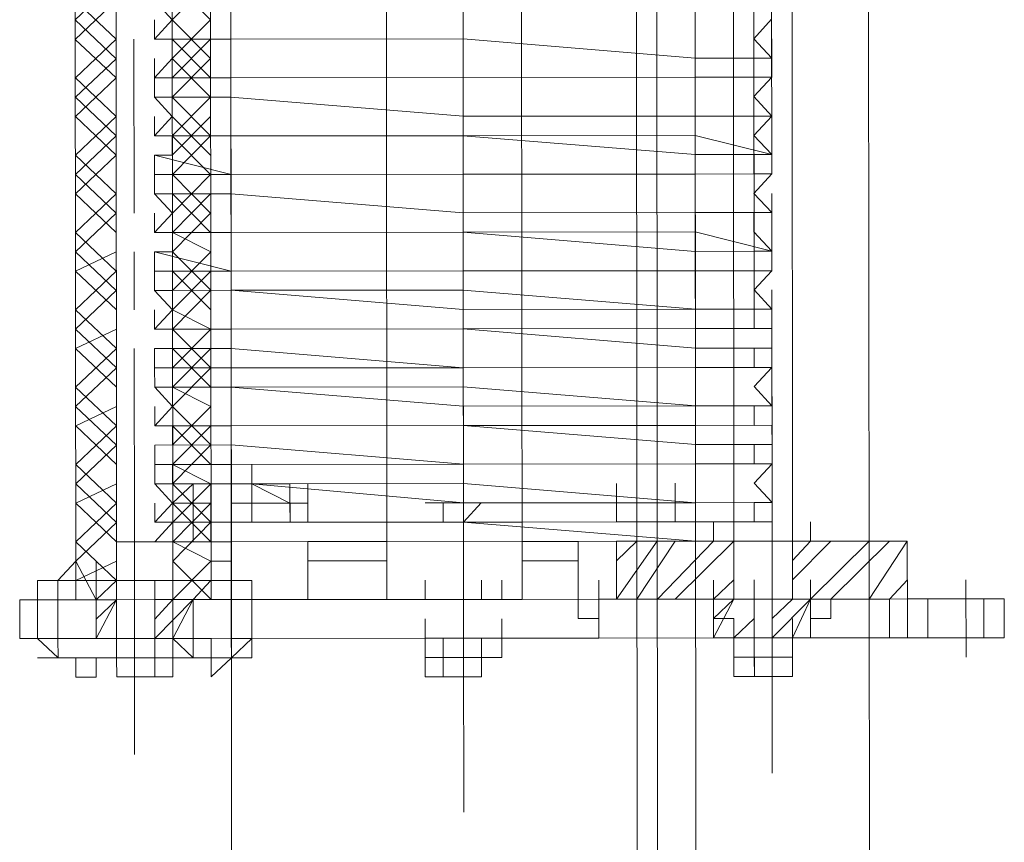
# Model space of a CAD drawing. Header units: inches. Extents: x -5850 to 5646, y 8947 to 13007.
# Tile 209 of 256: x -4227 to -4206, y 11299 to 11317. Entities that reach past the tile are written whole.
import ezdxf

# ---------------------------------------------------------------- set-up
doc = ezdxf.new("R2010")
doc.units = ezdxf.units.IN
doc.header["$MEASUREMENT"] = 0
doc.layers.add('at_Entity', color=7, linetype='Continuous')

msp = doc.modelspace()

# ---------------------------------------------------------------- linework, layer by layer
at = {"layer": 'at_Entity', "color": 7, "lineweight": 20}
for p, q in [((-4212.949, 10500.153), (-4213.751, 11398.174)), ((-4212.557, 10560.981), (-4213.305, 11398.174)), ((-4208.676, 11398.178), (-4207.875, 10500.158)), ((-4207.875, 10500.158), (-4208.676, 11398.178)), ((-4225.935, 11303.972), (-4225.96, 11331.848)), ((-4222.979, 11303.974), (-4223.004, 11331.851)), ((-4222.533, 11303.975), (-4222.558, 11331.851)), ((-4219.132, 11303.978), (-4219.157, 11331.854)), ((-4216.201, 11331.857), (-4216.176, 11303.98)), ((-4212.384, 11303.984), (-4212.409, 11331.86)), ((-4225.044, 11305.238), (-4225.067, 11331.001)), ((-4225.044, 11305.238), (-4225.067, 11331.001)), ((-4223.84, 11331.002), (-4223.817, 11305.239)), ((-4223.84, 11331.002), (-4223.817, 11305.239)), ((-4211.548, 11303.984), (-4211.572, 11331.013)), ((-4210.289, 11331.014), (-4210.266, 11305.251)), ((-4221.87, 10560.973), (-4222.555, 11328.048)), ((-4211.666, 10500.154), (-4212.406, 11328.057)), ((-4224.218, 11317.066), (-4223.827, 11316.643)), ((-4224.217, 11316.219), (-4224.218, 11316.643)), ((-4223.827, 11316.643), (-4224.217, 11316.219)), ((-4211.113, 11316.231), (-4210.723, 11316.655)), ((-4224.217, 11316.219), (-4222.544, 11316.22)), ((-4222.544, 11316.22), (-4224.217, 11316.219)), ((-4224.217, 11316.219), (-4223.827, 11316.219)), ((-4223.827, 11316.219), (-4223.826, 11315.795)), ((-4222.544, 11316.22), (-4217.47, 11316.225)), ((-4222.544, 11316.22), (-4217.47, 11316.225)), ((-4217.47, 11316.225), (-4212.395, 11315.806)), ((-4212.395, 11315.806), (-4217.47, 11316.225)), ((-4210.722, 11315.807), (-4211.113, 11316.231)), ((-4210.722, 11315.807), (-4210.722, 11316.231)), ((-4224.216, 11315.377), (-4224.217, 11315.795)), ((-4223.826, 11315.795), (-4224.216, 11315.377)), ((-4212.395, 11315.806), (-4210.722, 11315.807)), ((-4210.722, 11315.807), (-4212.395, 11315.806)), ((-4211.112, 11315.389), (-4211.112, 11315.807)), ((-4211.112, 11315.807), (-4210.722, 11315.807)), ((-4210.722, 11315.389), (-4210.722, 11315.807)), ((-4224.216, 11315.377), (-4222.544, 11315.378)), ((-4222.544, 11315.378), (-4224.216, 11315.377)), ((-4224.216, 11314.953), (-4224.216, 11315.377)), ((-4224.216, 11315.377), (-4223.826, 11315.377)), ((-4223.826, 11315.377), (-4223.826, 11314.953)), ((-4222.544, 11315.378), (-4217.469, 11315.383)), ((-4217.469, 11315.383), (-4222.544, 11315.378)), ((-4217.469, 11315.383), (-4212.394, 11315.387)), ((-4212.394, 11315.387), (-4217.469, 11315.383)), ((-4212.394, 11315.387), (-4210.722, 11315.389)), ((-4210.722, 11315.389), (-4212.394, 11315.387)), ((-4210.722, 11315.389), (-4211.112, 11315.389)), ((-4211.111, 11314.965), (-4210.722, 11315.389)), ((-4224.216, 11314.953), (-4222.543, 11314.955)), ((-4222.543, 11314.955), (-4224.216, 11314.953)), ((-4223.826, 11314.953), (-4224.216, 11314.953)), ((-4224.216, 11314.953), (-4223.825, 11314.53)), ((-4222.543, 11314.955), (-4217.468, 11314.535)), ((-4222.543, 11314.955), (-4217.468, 11314.535)), ((-4210.721, 11314.541), (-4211.111, 11314.965)), ((-4210.721, 11314.541), (-4210.721, 11314.965)), ((-4224.215, 11314.105), (-4224.216, 11314.529)), ((-4223.825, 11314.53), (-4224.215, 11314.105)), ((-4217.468, 11314.535), (-4212.394, 11314.54)), ((-4212.394, 11314.54), (-4217.468, 11314.535)), ((-4212.394, 11314.54), (-4210.721, 11314.541)), ((-4210.721, 11314.541), (-4212.394, 11314.54)), ((-4211.111, 11314.117), (-4210.721, 11314.541)), ((-4224.215, 11314.105), (-4222.542, 11314.107)), ((-4222.542, 11314.107), (-4224.215, 11314.105)), ((-4224.215, 11314.105), (-4223.825, 11314.106)), ((-4223.825, 11314.106), (-4223.825, 11313.688)), ((-4222.542, 11314.107), (-4217.468, 11314.111)), ((-4222.542, 11314.107), (-4217.468, 11314.111)), ((-4212.393, 11314.116), (-4217.468, 11314.111)), ((-4217.468, 11314.111), (-4212.393, 11313.698)), ((-4212.393, 11314.116), (-4210.72, 11313.699)), ((-4210.72, 11313.699), (-4211.111, 11314.117)), ((-4210.72, 11313.699), (-4210.72, 11314.117)), ((-4223.825, 11313.688), (-4224.215, 11313.687)), ((-4224.215, 11313.687), (-4222.542, 11313.265)), ((-4224.215, 11313.687), (-4224.215, 11313.263)), ((-4210.72, 11313.699), (-4212.393, 11313.698)), ((-4211.11, 11313.275), (-4211.11, 11313.699)), ((-4211.11, 11313.699), (-4210.72, 11313.699)), ((-4210.72, 11313.275), (-4210.72, 11313.699)), ((-4222.542, 11313.265), (-4224.215, 11313.263)), ((-4224.215, 11313.263), (-4223.824, 11313.264)), ((-4224.214, 11312.84), (-4224.215, 11313.263)), ((-4223.824, 11313.264), (-4223.824, 11312.84)), ((-4222.542, 11313.265), (-4217.467, 11313.269)), ((-4222.542, 11313.265), (-4217.467, 11313.269)), ((-4217.467, 11313.269), (-4212.393, 11313.274)), ((-4212.393, 11313.274), (-4217.467, 11313.269)), ((-4212.393, 11313.274), (-4210.72, 11313.275)), ((-4210.72, 11313.275), (-4212.393, 11313.274)), ((-4210.72, 11313.275), (-4211.11, 11313.275)), ((-4211.11, 11312.851), (-4210.72, 11313.275)), ((-4210.719, 11312.433), (-4211.11, 11312.851)), ((-4210.719, 11312.433), (-4210.719, 11312.852)), ((-4224.214, 11312.84), (-4222.541, 11312.841)), ((-4222.541, 11312.841), (-4224.214, 11312.84)), ((-4223.824, 11312.84), (-4224.214, 11312.84)), ((-4224.214, 11312.84), (-4223.823, 11312.422)), ((-4222.541, 11312.841), (-4217.466, 11312.427)), ((-4222.541, 11312.841), (-4217.466, 11312.427)), ((-4224.213, 11311.998), (-4224.214, 11312.421)), ((-4223.823, 11312.422), (-4224.213, 11311.998)), ((-4217.466, 11312.427), (-4212.392, 11312.432)), ((-4212.392, 11312.432), (-4217.466, 11312.427)), ((-4212.392, 11312.432), (-4210.719, 11312.433)), ((-4210.719, 11312.433), (-4212.392, 11312.432)), ((-4211.109, 11312.009), (-4211.109, 11312.433)), ((-4211.109, 11312.433), (-4210.719, 11312.433)), ((-4224.213, 11311.998), (-4222.54, 11311.999)), ((-4222.54, 11311.999), (-4224.213, 11311.998)), ((-4224.213, 11311.998), (-4223.823, 11311.998)), ((-4223.823, 11311.998), (-4223.823, 11311.574)), ((-4222.54, 11311.999), (-4217.466, 11312.004)), ((-4222.54, 11311.999), (-4217.466, 11312.004)), ((-4212.391, 11312.008), (-4217.466, 11312.004)), ((-4217.466, 11312.004), (-4212.391, 11311.584)), ((-4212.391, 11312.008), (-4210.718, 11311.586)), ((-4210.718, 11311.586), (-4211.109, 11312.009)), ((-4210.718, 11311.586), (-4210.718, 11312.01)), ((-4224.213, 11311.574), (-4222.54, 11311.151)), ((-4224.213, 11311.574), (-4224.213, 11311.15)), ((-4223.823, 11311.574), (-4224.213, 11311.574)), ((-4210.718, 11311.586), (-4212.391, 11311.584)), ((-4211.108, 11311.585), (-4210.718, 11311.586)), ((-4211.108, 11311.162), (-4211.108, 11311.585)), ((-4210.718, 11311.162), (-4210.718, 11311.586)), ((-4222.54, 11311.151), (-4224.213, 11311.15)), ((-4224.212, 11310.732), (-4224.213, 11311.15)), ((-4224.213, 11311.15), (-4223.822, 11311.15)), ((-4223.822, 11311.15), (-4223.822, 11310.732)), ((-4222.54, 11311.151), (-4217.465, 11311.156)), ((-4222.54, 11311.151), (-4217.465, 11311.156)), ((-4217.465, 11311.156), (-4212.391, 11311.16)), ((-4212.391, 11311.16), (-4217.465, 11311.156)), ((-4212.391, 11311.16), (-4210.718, 11311.162)), ((-4210.718, 11311.162), (-4212.391, 11311.16)), ((-4210.718, 11311.162), (-4211.108, 11311.162)), ((-4211.108, 11310.743), (-4210.718, 11311.162)), ((-4224.212, 11310.732), (-4222.539, 11310.733)), ((-4222.539, 11310.733), (-4224.212, 11310.732)), ((-4223.822, 11310.732), (-4224.212, 11310.732)), ((-4224.212, 11310.732), (-4223.822, 11310.308)), ((-4222.539, 11310.733), (-4217.465, 11310.738)), ((-4222.539, 11310.733), (-4217.464, 11310.314)), ((-4217.465, 11310.738), (-4212.39, 11310.318)), ((-4210.717, 11310.32), (-4211.108, 11310.743)), ((-4210.717, 11310.32), (-4210.717, 11310.744)), ((-4224.212, 11309.884), (-4224.212, 11310.308)), ((-4223.822, 11310.308), (-4224.212, 11309.884)), ((-4212.39, 11310.318), (-4217.464, 11310.314)), ((-4212.39, 11310.318), (-4210.717, 11310.32)), ((-4210.717, 11310.32), (-4212.39, 11310.318)), ((-4211.107, 11309.896), (-4211.107, 11310.32)), ((-4211.107, 11310.32), (-4210.717, 11310.32)), ((-4224.212, 11309.884), (-4222.539, 11309.886)), ((-4222.539, 11309.886), (-4224.212, 11309.884)), ((-4224.212, 11309.884), (-4223.821, 11309.884)), ((-4223.821, 11309.884), (-4223.821, 11309.461)), ((-4222.539, 11309.886), (-4217.464, 11309.89)), ((-4222.539, 11309.886), (-4217.464, 11309.89)), ((-4212.39, 11309.895), (-4217.464, 11309.89)), ((-4217.464, 11309.89), (-4212.389, 11309.471)), ((-4212.39, 11309.895), (-4210.717, 11309.896)), ((-4210.717, 11309.896), (-4211.107, 11309.896)), ((-4210.716, 11309.472), (-4210.717, 11309.896)), ((-4224.211, 11309.46), (-4222.538, 11309.462)), ((-4223.821, 11309.461), (-4224.211, 11309.46)), ((-4224.211, 11309.46), (-4224.211, 11309.036)), ((-4222.538, 11309.462), (-4217.463, 11309.042)), ((-4212.389, 11309.471), (-4210.716, 11309.472)), ((-4211.106, 11309.048), (-4211.107, 11309.472)), ((-4211.107, 11309.472), (-4210.716, 11309.472)), ((-4210.716, 11309.048), (-4210.716, 11309.472)), ((-4224.211, 11309.036), (-4222.538, 11309.038)), ((-4224.211, 11309.036), (-4223.82, 11309.037)), ((-4224.21, 11308.618), (-4224.211, 11309.036)), ((-4223.82, 11309.037), (-4223.82, 11308.619)), ((-4217.463, 11309.042), (-4222.538, 11309.038)), ((-4217.463, 11309.042), (-4212.389, 11309.047)), ((-4212.389, 11309.047), (-4217.463, 11309.042)), ((-4212.389, 11309.047), (-4210.716, 11309.048)), ((-4210.716, 11309.048), (-4212.389, 11309.047)), ((-4210.716, 11309.048), (-4211.106, 11309.048)), ((-4211.106, 11308.63), (-4210.716, 11309.048)), ((-4224.21, 11308.618), (-4222.537, 11308.62)), ((-4222.537, 11308.62), (-4224.21, 11308.618)), ((-4223.82, 11308.619), (-4224.21, 11308.618)), ((-4224.21, 11308.618), (-4223.82, 11308.195)), ((-4217.463, 11308.624), (-4222.537, 11308.62)), ((-4222.537, 11308.62), (-4217.463, 11308.2)), ((-4217.463, 11308.624), (-4212.388, 11308.205)), ((-4210.715, 11308.206), (-4211.106, 11308.63)), ((-4210.715, 11308.206), (-4210.715, 11308.63)), ((-4223.82, 11308.195), (-4224.21, 11307.771)), ((-4224.21, 11307.771), (-4224.21, 11308.194)), ((-4212.388, 11308.205), (-4217.463, 11308.2)), ((-4212.388, 11308.205), (-4210.715, 11308.206)), ((-4210.715, 11308.206), (-4212.388, 11308.205)), ((-4211.105, 11307.782), (-4211.105, 11308.206)), ((-4211.105, 11308.206), (-4210.715, 11308.206)), ((-4224.21, 11307.771), (-4222.537, 11307.772)), ((-4222.537, 11307.772), (-4224.21, 11307.771)), ((-4224.21, 11307.771), (-4223.819, 11307.771)), ((-4223.819, 11307.771), (-4223.819, 11307.353)), ((-4222.537, 11307.772), (-4217.462, 11307.777)), ((-4217.462, 11307.777), (-4222.537, 11307.772)), ((-4212.388, 11307.781), (-4217.462, 11307.777)), ((-4217.462, 11307.777), (-4212.387, 11307.363)), ((-4212.388, 11307.781), (-4210.715, 11307.783)), ((-4210.715, 11307.783), (-4211.105, 11307.782)), ((-4210.714, 11307.364), (-4210.715, 11307.783)), ((-4224.209, 11307.352), (-4222.536, 11307.354)), ((-4223.819, 11307.353), (-4224.209, 11307.352)), ((-4224.209, 11307.352), (-4224.209, 11306.929)), ((-4222.536, 11307.354), (-4217.461, 11306.935)), ((-4212.387, 11307.363), (-4210.714, 11307.364)), ((-4211.104, 11306.94), (-4211.105, 11307.364)), ((-4211.105, 11307.364), (-4210.714, 11307.364)), ((-4210.714, 11306.941), (-4210.714, 11307.364)), ((-4224.209, 11306.929), (-4222.536, 11306.93)), ((-4224.209, 11306.505), (-4224.209, 11306.929)), ((-4224.209, 11306.929), (-4223.819, 11306.929)), ((-4223.819, 11306.929), (-4223.818, 11306.505)), ((-4222.536, 11306.93), (-4217.461, 11306.935)), ((-4217.461, 11306.935), (-4212.387, 11306.939)), ((-4212.387, 11306.939), (-4217.461, 11306.935)), ((-4212.387, 11306.939), (-4210.714, 11306.941)), ((-4210.714, 11306.941), (-4212.387, 11306.939)), ((-4210.714, 11306.941), (-4211.104, 11306.94)), ((-4211.104, 11306.516), (-4210.714, 11306.941)), ((-4224.209, 11306.505), (-4222.536, 11306.506)), ((-4224.209, 11306.505), (-4223.372, 11306.505)), ((-4223.818, 11306.505), (-4224.209, 11306.505)), ((-4224.209, 11306.505), (-4223.818, 11306.081)), ((-4223.818, 11306.081), (-4223.372, 11306.505)), ((-4223.372, 11306.505), (-4222.982, 11306.506)), ((-4222.536, 11306.506), (-4222.982, 11306.506)), ((-4222.982, 11306.506), (-4222.981, 11306.082)), ((-4222.536, 11306.506), (-4217.461, 11306.511)), ((-4221.253, 11306.507), (-4222.536, 11306.506)), ((-4221.253, 11306.084), (-4222.089, 11306.507)), ((-4222.089, 11306.507), (-4217.461, 11306.087)), ((-4222.089, 11306.083), (-4222.089, 11306.507)), ((-4222.089, 11306.083), (-4222.089, 11306.507)), ((-4222.089, 11306.083), (-4222.089, 11306.507)), ((-4221.253, 11306.084), (-4221.253, 11306.507)), ((-4221.253, 11306.084), (-4221.253, 11306.507)), ((-4221.253, 11306.507), (-4221.252, 11305.665)), ((-4221.253, 11306.084), (-4221.253, 11306.507)), ((-4221.253, 11306.084), (-4221.253, 11306.507)), ((-4221.253, 11306.084), (-4221.253, 11306.507)), ((-4221.253, 11306.084), (-4221.253, 11306.507)), ((-4220.863, 11306.508), (-4220.862, 11305.666)), ((-4217.461, 11306.511), (-4212.386, 11306.091)), ((-4214.115, 11306.09), (-4214.115, 11306.514)), ((-4214.115, 11306.09), (-4214.115, 11306.514)), ((-4214.115, 11306.09), (-4214.115, 11306.514)), ((-4214.115, 11306.09), (-4214.115, 11306.514)), ((-4213.669, 11306.09), (-4213.669, 11306.514)), ((-4212.832, 11306.091), (-4212.833, 11306.515)), ((-4210.713, 11306.093), (-4211.104, 11306.516)), ((-4210.713, 11306.093), (-4210.714, 11306.517)), ((-4224.208, 11305.663), (-4224.208, 11306.081)), ((-4223.818, 11306.081), (-4224.208, 11305.663)), ((-4223.372, 11306.082), (-4223.818, 11306.081)), ((-4223.372, 11306.082), (-4223.371, 11305.24)), ((-4223.372, 11306.082), (-4223.371, 11305.663)), ((-4222.981, 11305.24), (-4222.981, 11306.082)), ((-4222.981, 11305.664), (-4222.981, 11306.082)), ((-4222.089, 11306.083), (-4221.699, 11306.083)), ((-4221.699, 11306.083), (-4222.089, 11306.083)), ((-4222.089, 11306.083), (-4222.089, 11305.665)), ((-4222.089, 11305.665), (-4222.089, 11306.083)), ((-4222.089, 11305.665), (-4222.089, 11306.083)), ((-4221.253, 11306.084), (-4221.252, 11305.665)), ((-4220.862, 11306.084), (-4220.862, 11305.666)), ((-4217.906, 11305.668), (-4217.907, 11306.087)), ((-4217.907, 11306.087), (-4217.461, 11306.087)), ((-4212.386, 11306.091), (-4217.461, 11306.087)), ((-4217.461, 11306.087), (-4217.07, 11306.087)), ((-4217.07, 11306.087), (-4217.46, 11305.669)), ((-4212.832, 11306.091), (-4214.115, 11306.09)), ((-4214.115, 11306.09), (-4212.832, 11306.091)), ((-4214.114, 11305.672), (-4214.115, 11306.09)), ((-4214.115, 11306.09), (-4214.114, 11305.672)), ((-4214.114, 11305.672), (-4214.115, 11306.09)), ((-4214.115, 11306.09), (-4214.114, 11305.672)), ((-4213.669, 11306.09), (-4213.668, 11305.672)), ((-4213.669, 11306.09), (-4213.668, 11305.672)), ((-4212.832, 11306.091), (-4213.223, 11306.091)), ((-4213.223, 11306.091), (-4213.222, 11305.673)), ((-4212.832, 11305.673), (-4212.832, 11306.091)), ((-4212.832, 11305.673), (-4212.832, 11306.091)), ((-4212.386, 11306.091), (-4210.713, 11306.093)), ((-4210.713, 11306.093), (-4212.386, 11306.091)), ((-4211.103, 11305.674), (-4211.104, 11306.093)), ((-4211.104, 11306.093), (-4210.713, 11306.093)), ((-4225.044, 11305.238), (-4225.044, 11305.662)), ((-4225.044, 11305.238), (-4225.044, 11305.662)), ((-4225.044, 11305.238), (-4225.044, 11305.662)), ((-4225.044, 11305.238), (-4225.044, 11305.662)), ((-4222.535, 11305.664), (-4224.208, 11305.663)), ((-4224.208, 11305.663), (-4223.371, 11305.663)), ((-4224.208, 11305.663), (-4223.817, 11305.663)), ((-4223.817, 11305.663), (-4224.207, 11305.239)), ((-4223.817, 11305.239), (-4223.817, 11305.663)), ((-4223.817, 11305.239), (-4223.817, 11305.663)), ((-4223.817, 11305.239), (-4223.817, 11305.663)), ((-4223.817, 11305.239), (-4223.817, 11305.663)), ((-4223.817, 11305.239), (-4223.817, 11305.663)), ((-4223.817, 11305.239), (-4223.817, 11305.663)), ((-4223.817, 11305.239), (-4223.817, 11305.663)), ((-4223.371, 11305.663), (-4222.981, 11305.664)), ((-4223.371, 11305.24), (-4223.371, 11305.663)), ((-4222.981, 11305.664), (-4222.981, 11305.24)), ((-4222.981, 11305.664), (-4222.535, 11305.664)), ((-4222.535, 11305.664), (-4217.46, 11305.669)), ((-4217.46, 11305.669), (-4222.535, 11305.664)), ((-4222.534, 11305.24), (-4222.535, 11305.664)), ((-4221.252, 11305.665), (-4222.089, 11305.665)), ((-4222.089, 11305.665), (-4221.252, 11305.665)), ((-4217.46, 11305.669), (-4217.906, 11305.668)), ((-4217.46, 11305.669), (-4216.178, 11305.67)), ((-4217.46, 11305.669), (-4212.385, 11305.249)), ((-4216.178, 11305.67), (-4212.386, 11305.673)), ((-4212.832, 11305.673), (-4214.114, 11305.672)), ((-4214.114, 11305.672), (-4212.832, 11305.673)), ((-4213.222, 11305.673), (-4212.832, 11305.673)), ((-4212.386, 11305.673), (-4210.713, 11305.675)), ((-4212.385, 11305.249), (-4212.386, 11305.673)), ((-4211.995, 11305.25), (-4211.995, 11305.674)), ((-4211.549, 11305.25), (-4211.549, 11305.674)), ((-4211.549, 11305.25), (-4211.549, 11305.674)), ((-4211.549, 11305.25), (-4211.549, 11305.674)), ((-4211.549, 11305.25), (-4211.549, 11305.674)), ((-4210.713, 11305.675), (-4211.103, 11305.674)), ((-4210.713, 11305.675), (-4210.712, 11305.251)), ((-4210.266, 11305.251), (-4210.267, 11305.675)), ((-4210.266, 11305.251), (-4210.267, 11305.675)), ((-4210.266, 11305.251), (-4210.267, 11305.675)), ((-4209.876, 11305.252), (-4209.876, 11305.676)), ((-4225.044, 11305.238), (-4223.817, 11305.239)), ((-4223.817, 11305.239), (-4225.044, 11305.238)), ((-4225.043, 11304.391), (-4225.044, 11305.238)), ((-4225.043, 11304.391), (-4225.044, 11305.238)), ((-4224.207, 11305.239), (-4222.534, 11305.24)), ((-4223.816, 11304.392), (-4223.817, 11305.239)), ((-4223.816, 11304.392), (-4223.817, 11305.239)), ((-4222.534, 11305.24), (-4217.46, 11305.245)), ((-4222.533, 11303.975), (-4222.534, 11305.24)), ((-4220.862, 11305.242), (-4219.133, 11305.243)), ((-4220.86, 11303.976), (-4220.862, 11305.242)), ((-4217.46, 11305.245), (-4212.385, 11305.249)), ((-4214.951, 11305.247), (-4216.177, 11305.246)), ((-4211.549, 11305.25), (-4214.114, 11305.248)), ((-4214.114, 11305.248), (-4214.114, 11304.824)), ((-4210.712, 11305.251), (-4212.385, 11305.249)), ((-4212.385, 11305.249), (-4211.103, 11305.251)), ((-4212.385, 11305.249), (-4212.384, 11303.984)), ((-4211.995, 11305.25), (-4211.549, 11305.25)), ((-4211.549, 11305.25), (-4211.995, 11305.25)), ((-4207.757, 11305.254), (-4211.549, 11305.25)), ((-4210.266, 11305.251), (-4211.549, 11305.25)), ((-4211.549, 11305.25), (-4210.266, 11305.251)), ((-4210.266, 11305.251), (-4211.549, 11305.25)), ((-4211.549, 11305.25), (-4211.548, 11303.984)), ((-4211.549, 11305.25), (-4211.548, 11303.984)), ((-4211.103, 11305.251), (-4210.712, 11305.251)), ((-4209.876, 11305.252), (-4210.266, 11305.251)), ((-4210.266, 11305.251), (-4209.876, 11305.252)), ((-4210.265, 11303.986), (-4210.266, 11305.251)), ((-4210.266, 11305.251), (-4210.265, 11303.986)), ((-4210.265, 11303.986), (-4210.266, 11305.251)), ((-4207.757, 11304.83), (-4207.757, 11305.254)), ((-4225.936, 11304.814), (-4226.326, 11304.389)), ((-4225.935, 11304.39), (-4225.936, 11304.814)), ((-4225.489, 11304.39), (-4225.49, 11304.814)), ((-4222.534, 11304.817), (-4222.98, 11304.816)), ((-4222.534, 11304.393), (-4222.534, 11304.817)), ((-4220.861, 11304.818), (-4219.132, 11304.82)), ((-4214.95, 11304.823), (-4216.177, 11304.822)), ((-4214.113, 11303.982), (-4214.114, 11304.824)), ((-4207.756, 11303.988), (-4207.757, 11304.83)), ((-4226.771, 11303.971), (-4226.772, 11304.389)), ((-4226.772, 11304.389), (-4226.326, 11304.389)), ((-4225.935, 11304.39), (-4226.326, 11304.389)), ((-4226.325, 11303.971), (-4226.326, 11304.389)), ((-4226.325, 11303.971), (-4226.326, 11304.389)), ((-4226.325, 11303.124), (-4226.326, 11304.389)), ((-4226.325, 11303.971), (-4226.326, 11304.389)), ((-4225.043, 11304.391), (-4225.489, 11303.972)), ((-4225.489, 11303.972), (-4225.489, 11304.39)), ((-4225.489, 11303.972), (-4225.489, 11304.39)), ((-4225.043, 11303.972), (-4225.043, 11304.391)), ((-4225.043, 11303.972), (-4225.043, 11304.391)), ((-4225.043, 11304.391), (-4225.043, 11303.972)), ((-4224.206, 11303.973), (-4224.207, 11304.391)), ((-4223.816, 11303.973), (-4223.816, 11304.392)), ((-4223.816, 11303.973), (-4223.816, 11304.392)), ((-4223.816, 11304.392), (-4223.816, 11303.973)), ((-4223.816, 11303.973), (-4223.816, 11304.392)), ((-4223.816, 11303.973), (-4223.816, 11304.392)), ((-4222.534, 11304.393), (-4222.98, 11304.392)), ((-4222.088, 11304.393), (-4222.534, 11304.393)), ((-4222.534, 11304.393), (-4222.533, 11303.975)), ((-4222.087, 11303.975), (-4222.088, 11304.393)), ((-4222.087, 11303.975), (-4222.088, 11304.393)), ((-4222.087, 11303.975), (-4222.088, 11304.393)), ((-4222.088, 11304.393), (-4222.087, 11303.975)), ((-4218.295, 11303.978), (-4218.296, 11304.397)), ((-4218.295, 11303.978), (-4218.296, 11304.397)), ((-4217.068, 11303.979), (-4217.069, 11304.398)), ((-4217.068, 11303.979), (-4217.069, 11304.398)), ((-4217.068, 11303.979), (-4217.069, 11304.398)), ((-4216.622, 11303.98), (-4216.623, 11304.398)), ((-4214.113, 11303.982), (-4214.113, 11304.4)), ((-4212.384, 11303.984), (-4212.385, 11304.402)), ((-4211.994, 11303.984), (-4211.994, 11304.402)), ((-4211.548, 11303.984), (-4211.548, 11304.403)), ((-4211.548, 11303.984), (-4211.548, 11304.403)), ((-4211.548, 11303.984), (-4211.548, 11304.403)), ((-4210.265, 11303.986), (-4210.266, 11304.404)), ((-4210.265, 11303.986), (-4210.266, 11304.404)), ((-4210.265, 11303.986), (-4210.266, 11304.404)), ((-4210.265, 11303.986), (-4210.266, 11304.404)), ((-4209.875, 11303.986), (-4209.875, 11304.404)), ((-4207.756, 11303.988), (-4207.756, 11304.406)), ((-4207.756, 11303.988), (-4207.756, 11304.406)), ((-4226.771, 11303.971), (-4227.162, 11303.97)), ((-4227.162, 11303.97), (-4227.161, 11303.123)), ((-4226.325, 11303.971), (-4226.771, 11303.971)), ((-4226.771, 11303.971), (-4226.771, 11303.123)), ((-4226.771, 11303.123), (-4226.771, 11303.971)), ((-4226.325, 11303.971), (-4226.771, 11303.971)), ((-4226.771, 11303.971), (-4226.771, 11303.123)), ((-4225.489, 11303.972), (-4226.325, 11303.971)), ((-4226.325, 11303.971), (-4226.325, 11303.124)), ((-4226.325, 11303.971), (-4226.325, 11303.124)), ((-4225.489, 11303.972), (-4225.935, 11303.972)), ((-4225.489, 11303.972), (-4225.043, 11303.972)), ((-4225.043, 11303.972), (-4225.489, 11303.972)), ((-4225.043, 11303.972), (-4225.489, 11303.972)), ((-4225.043, 11303.972), (-4224.206, 11303.973)), ((-4225.043, 11303.972), (-4225.042, 11303.125)), ((-4225.043, 11303.972), (-4225.042, 11303.125)), ((-4224.206, 11303.973), (-4224.205, 11303.125)), ((-4224.206, 11303.973), (-4224.205, 11303.125)), ((-4223.816, 11303.973), (-4224.206, 11303.973)), ((-4223.37, 11303.974), (-4223.816, 11303.973)), ((-4223.37, 11303.974), (-4223.816, 11303.973)), ((-4223.37, 11303.974), (-4223.816, 11303.973)), ((-4222.979, 11303.974), (-4223.37, 11303.974)), ((-4222.979, 11303.974), (-4223.37, 11303.974)), ((-4222.979, 11303.974), (-4217.905, 11303.979)), ((-4217.459, 11303.979), (-4222.533, 11303.975)), ((-4222.533, 11303.127), (-4222.533, 11303.975)), ((-4222.086, 11303.127), (-4222.087, 11303.975)), ((-4222.086, 11303.127), (-4222.087, 11303.975)), ((-4222.087, 11303.975), (-4222.086, 11303.127)), ((-4218.295, 11303.978), (-4220.86, 11303.976)), ((-4220.86, 11303.976), (-4218.741, 11303.978)), ((-4218.741, 11303.978), (-4219.132, 11303.978)), ((-4218.741, 11303.978), (-4216.622, 11303.98)), ((-4216.622, 11303.98), (-4218.741, 11303.978)), ((-4218.295, 11303.978), (-4217.068, 11303.979)), ((-4217.905, 11303.979), (-4214.503, 11303.982)), ((-4212.384, 11303.984), (-4217.459, 11303.979)), ((-4214.949, 11303.981), (-4217.068, 11303.979)), ((-4216.622, 11303.98), (-4217.068, 11303.979)), ((-4214.949, 11303.981), (-4216.622, 11303.98)), ((-4216.176, 11303.98), (-4216.622, 11303.98)), ((-4214.503, 11303.982), (-4211.994, 11303.984)), ((-4211.548, 11303.984), (-4214.113, 11303.982)), ((-4211.994, 11303.984), (-4211.102, 11303.985)), ((-4211.994, 11303.984), (-4211.548, 11303.984)), ((-4211.994, 11303.984), (-4211.548, 11303.984)), ((-4211.548, 11303.984), (-4211.102, 11303.985)), ((-4211.101, 11303.137), (-4211.102, 11303.985)), ((-4211.102, 11303.985), (-4211.101, 11303.137)), ((-4210.711, 11303.985), (-4211.102, 11303.985)), ((-4210.711, 11303.985), (-4210.265, 11303.986)), ((-4210.711, 11303.137), (-4210.711, 11303.985)), ((-4210.711, 11303.985), (-4210.711, 11303.137)), ((-4207.756, 11303.988), (-4210.265, 11303.986)), ((-4210.265, 11303.986), (-4209.875, 11303.986)), ((-4210.265, 11303.986), (-4209.875, 11303.986)), ((-4210.265, 11303.986), (-4209.875, 11303.986)), ((-4209.875, 11303.986), (-4208.146, 11303.987)), ((-4208.146, 11303.987), (-4207.756, 11303.988)), ((-4208.146, 11303.987), (-4208.145, 11303.14)), ((-4207.756, 11303.988), (-4206.083, 11303.989)), ((-4207.309, 11303.141), (-4207.31, 11303.988)), ((-4206.083, 11303.989), (-4205.637, 11303.99)), ((-4206.082, 11303.142), (-4206.083, 11303.989)), ((-4205.636, 11303.142), (-4205.637, 11303.99)), ((-4226.325, 11303.124), (-4226.325, 11303.547)), ((-4225.488, 11303.124), (-4225.488, 11303.548)), ((-4225.488, 11303.124), (-4225.488, 11303.548)), ((-4223.815, 11303.126), (-4223.816, 11303.55)), ((-4222.533, 11303.127), (-4222.533, 11303.551)), ((-4218.294, 11303.131), (-4218.295, 11303.555)), ((-4216.622, 11303.132), (-4216.622, 11303.556)), ((-4216.622, 11303.132), (-4216.622, 11303.556)), ((-4216.622, 11303.132), (-4216.622, 11303.556)), ((-4211.547, 11303.137), (-4211.547, 11303.561)), ((-4211.547, 11303.137), (-4211.547, 11303.561)), ((-4211.101, 11303.137), (-4211.101, 11303.561)), ((-4210.264, 11303.138), (-4210.265, 11303.562)), ((-4207.755, 11303.14), (-4207.755, 11303.564)), ((-4226.771, 11303.123), (-4227.161, 11303.123)), ((-4226.771, 11303.123), (-4226.325, 11303.124)), ((-4226.325, 11303.124), (-4226.771, 11303.123)), ((-4226.324, 11302.7), (-4226.771, 11303.123)), ((-4226.325, 11303.124), (-4226.324, 11302.7)), ((-4225.488, 11303.124), (-4226.325, 11303.124)), ((-4225.488, 11303.124), (-4224.205, 11303.125)), ((-4225.042, 11303.125), (-4225.488, 11303.124)), ((-4223.815, 11303.126), (-4225.042, 11303.125)), ((-4225.042, 11303.125), (-4225.042, 11302.701)), ((-4225.042, 11302.701), (-4225.042, 11303.125)), ((-4223.815, 11303.126), (-4224.205, 11303.125)), ((-4224.205, 11303.125), (-4224.205, 11302.702)), ((-4223.815, 11303.126), (-4223.815, 11302.702)), ((-4223.815, 11303.126), (-4223.369, 11303.126)), ((-4223.369, 11303.126), (-4223.815, 11303.126)), ((-4223.815, 11303.126), (-4223.815, 11302.702)), ((-4222.979, 11303.127), (-4223.369, 11303.126)), ((-4223.369, 11303.126), (-4223.369, 11302.702)), ((-4222.979, 11303.127), (-4218.294, 11303.131)), ((-4222.532, 11302.703), (-4222.533, 11303.127)), ((-4222.533, 11303.127), (-4222.086, 11303.127)), ((-4222.086, 11303.127), (-4222.533, 11303.127)), ((-4222.086, 11302.704), (-4222.086, 11303.127)), ((-4217.068, 11303.132), (-4218.294, 11303.131)), ((-4218.294, 11303.131), (-4218.294, 11302.289)), ((-4217.904, 11303.131), (-4218.294, 11303.131)), ((-4218.294, 11303.131), (-4217.904, 11303.131)), ((-4217.904, 11303.131), (-4216.622, 11303.132)), ((-4217.068, 11303.132), (-4217.904, 11303.131)), ((-4217.904, 11303.131), (-4217.904, 11302.707)), ((-4217.458, 11303.131), (-4217.458, 11302.708)), ((-4217.068, 11303.132), (-4217.067, 11302.708)), ((-4216.622, 11303.132), (-4217.068, 11303.132)), ((-4216.622, 11303.132), (-4217.068, 11303.132)), ((-4216.622, 11303.132), (-4214.503, 11303.134)), ((-4216.622, 11303.132), (-4216.621, 11302.708)), ((-4214.503, 11303.134), (-4211.993, 11303.136)), ((-4211.993, 11303.136), (-4211.101, 11303.137)), ((-4211.101, 11303.137), (-4211.547, 11303.137)), ((-4211.547, 11303.137), (-4211.101, 11303.137)), ((-4211.547, 11303.137), (-4211.546, 11302.295)), ((-4211.547, 11303.137), (-4210.711, 11303.137)), ((-4211.101, 11303.137), (-4210.264, 11303.138)), ((-4211.101, 11303.137), (-4211.1, 11302.295)), ((-4211.101, 11303.137), (-4210.711, 11303.137)), ((-4211.101, 11303.137), (-4211.1, 11302.295)), ((-4211.101, 11303.137), (-4211.101, 11302.713)), ((-4210.711, 11303.137), (-4211.101, 11303.137)), ((-4210.711, 11303.137), (-4209.874, 11303.138)), ((-4210.264, 11303.138), (-4210.711, 11303.137)), ((-4210.264, 11303.138), (-4210.711, 11303.137)), ((-4210.711, 11303.137), (-4210.71, 11302.295)), ((-4210.711, 11303.137), (-4210.71, 11302.295)), ((-4209.874, 11303.138), (-4210.264, 11303.138)), ((-4210.264, 11303.138), (-4209.874, 11303.138)), ((-4210.264, 11303.138), (-4210.264, 11302.714)), ((-4210.264, 11302.714), (-4210.264, 11303.138)), ((-4209.874, 11303.138), (-4208.145, 11303.14)), ((-4208.145, 11303.14), (-4207.755, 11303.14)), ((-4207.755, 11303.14), (-4206.082, 11303.142)), ((-4206.082, 11303.142), (-4205.636, 11303.142)), ((-4225.934, 11302.7), (-4226.324, 11302.7)), ((-4226.324, 11302.7), (-4225.934, 11302.7)), ((-4225.934, 11302.7), (-4225.042, 11302.701)), ((-4225.933, 11302.282), (-4225.934, 11302.7)), ((-4225.488, 11302.7), (-4225.042, 11302.701)), ((-4225.487, 11302.282), (-4225.488, 11302.7)), ((-4223.815, 11302.702), (-4225.042, 11302.701)), ((-4225.042, 11302.701), (-4225.041, 11302.283)), ((-4223.815, 11302.702), (-4222.978, 11302.703)), ((-4223.815, 11302.702), (-4223.814, 11302.284)), ((-4223.369, 11302.702), (-4222.978, 11302.703)), ((-4222.978, 11302.703), (-4222.978, 11302.284)), ((-4222.978, 11302.284), (-4222.532, 11302.703)), ((-4222.978, 11302.703), (-4222.532, 11302.703)), ((-4222.532, 11302.703), (-4222.086, 11302.704)), ((-4217.067, 11302.708), (-4218.294, 11302.707)), ((-4217.903, 11302.289), (-4217.904, 11302.707)), ((-4217.457, 11302.289), (-4217.458, 11302.708)), ((-4217.067, 11302.29), (-4217.067, 11302.708)), ((-4216.621, 11302.708), (-4217.067, 11302.708)), ((-4217.067, 11302.708), (-4217.067, 11302.29)), ((-4210.264, 11302.714), (-4211.547, 11302.713)), ((-4211.1, 11302.295), (-4211.101, 11302.713)), ((-4210.264, 11302.714), (-4210.264, 11302.296)), ((-4225.933, 11302.282), (-4225.487, 11302.282)), ((-4223.814, 11302.284), (-4225.041, 11302.283)), ((-4225.041, 11302.283), (-4224.651, 11302.283)), ((-4224.205, 11302.283), (-4225.041, 11302.283)), ((-4224.651, 11302.283), (-4224.205, 11302.283)), ((-4217.067, 11302.29), (-4218.294, 11302.289)), ((-4217.903, 11302.289), (-4217.457, 11302.289)), ((-4217.457, 11302.289), (-4217.067, 11302.29)), ((-4210.264, 11302.296), (-4211.546, 11302.295)), ((-4210.71, 11302.295), (-4211.1, 11302.295)), ((-4211.1, 11302.295), (-4210.71, 11302.295))]:
    msp.add_line(p, q, dxfattribs=at)
at = {"layer": 'at_Entity', "color": 3, "lineweight": 20}
for p, q in [((-4211.107, 11310.32), (-4211.119, 11322.989)), ((-4225.946, 11316.641), (-4225.055, 11317.49)), ((-4223.828, 11317.491), (-4222.991, 11316.644)), ((-4223.827, 11316.643), (-4222.992, 11317.491)), ((-4225.947, 11317.065), (-4225.054, 11316.218)), ((-4225.946, 11316.217), (-4225.054, 11317.066)), ((-4217.47, 11317.073), (-4217.467, 11313.269)), ((-4210.723, 11317.079), (-4210.72, 11313.275)), ((-4225.946, 11316.641), (-4225.053, 11315.794)), ((-4223.827, 11316.643), (-4222.99, 11315.796)), ((-4223.826, 11315.795), (-4222.991, 11316.644)), ((-4217.47, 11316.649), (-4217.47, 11316.225)), ((-4225.946, 11316.217), (-4225.053, 11315.376)), ((-4225.945, 11315.375), (-4225.054, 11316.218)), ((-4224.66, 11312.421), (-4224.663, 11316.218)), ((-4223.827, 11316.219), (-4222.99, 11315.378)), ((-4223.826, 11315.377), (-4222.99, 11316.22)), ((-4217.469, 11315.383), (-4217.47, 11316.225)), ((-4225.945, 11314.951), (-4225.053, 11315.794)), ((-4223.826, 11314.953), (-4222.99, 11315.796)), ((-4223.826, 11315.795), (-4222.989, 11314.954)), ((-4217.469, 11315.383), (-4217.469, 11315.801)), ((-4225.945, 11315.375), (-4225.052, 11314.528)), ((-4225.944, 11314.528), (-4225.053, 11315.376)), ((-4217.469, 11315.383), (-4217.468, 11314.535)), ((-4217.469, 11315.383), (-4217.469, 11314.959)), ((-4225.945, 11314.951), (-4225.052, 11314.105)), ((-4223.826, 11314.953), (-4222.988, 11314.107)), ((-4223.825, 11314.106), (-4222.989, 11314.954)), ((-4217.468, 11314.535), (-4217.469, 11314.959)), ((-4217.469, 11314.959), (-4217.468, 11314.535)), ((-4225.944, 11313.686), (-4225.052, 11314.528)), ((-4225.944, 11314.528), (-4225.051, 11313.686)), ((-4223.825, 11314.53), (-4222.988, 11313.688)), ((-4223.825, 11313.688), (-4222.989, 11314.53)), ((-4217.468, 11314.535), (-4217.468, 11314.111)), ((-4217.468, 11314.111), (-4217.468, 11314.535)), ((-4225.943, 11313.262), (-4225.052, 11314.105)), ((-4223.825, 11314.106), (-4222.988, 11313.264)), ((-4223.824, 11313.264), (-4222.988, 11314.107)), ((-4217.468, 11314.111), (-4217.467, 11313.269)), ((-4225.944, 11313.686), (-4225.051, 11312.839)), ((-4225.943, 11312.838), (-4225.051, 11313.686)), ((-4217.467, 11313.269), (-4217.467, 11313.693)), ((-4225.943, 11313.262), (-4225.05, 11312.421)), ((-4223.824, 11313.264), (-4222.987, 11312.422)), ((-4223.823, 11312.422), (-4222.988, 11313.264)), ((-4217.467, 11313.269), (-4217.467, 11312.846)), ((-4217.466, 11312.427), (-4217.467, 11312.846)), ((-4217.467, 11312.846), (-4217.466, 11312.427)), ((-4225.943, 11312.838), (-4225.05, 11311.997)), ((-4225.942, 11311.996), (-4225.051, 11312.839)), ((-4223.824, 11312.84), (-4222.987, 11311.999)), ((-4223.823, 11311.998), (-4222.987, 11312.841)), ((-4225.942, 11311.572), (-4225.05, 11312.421)), ((-4223.823, 11311.574), (-4222.987, 11312.422)), ((-4217.466, 11312.427), (-4217.466, 11312.004)), ((-4217.466, 11312.004), (-4217.466, 11312.427)), ((-4217.466, 11312.427), (-4217.465, 11311.156)), ((-4210.719, 11312.433), (-4210.718, 11311.162)), ((-4225.942, 11311.996), (-4225.049, 11311.149)), ((-4223.823, 11311.998), (-4222.986, 11311.575)), ((-4217.466, 11312.004), (-4217.465, 11311.156)), ((-4225.942, 11311.572), (-4225.049, 11310.731)), ((-4225.941, 11311.148), (-4225.05, 11311.573)), ((-4224.658, 11310.307), (-4224.659, 11311.573)), ((-4223.823, 11311.574), (-4222.985, 11310.733)), ((-4223.822, 11310.732), (-4222.986, 11311.575)), ((-4217.465, 11311.156), (-4217.466, 11311.58)), ((-4225.941, 11310.306), (-4225.049, 11311.149)), ((-4225.941, 11311.148), (-4225.048, 11310.307)), ((-4223.822, 11310.308), (-4222.986, 11311.151)), ((-4223.822, 11311.15), (-4222.985, 11310.309)), ((-4217.465, 11311.156), (-4217.465, 11310.738)), ((-4217.464, 11310.314), (-4217.465, 11311.156)), ((-4217.465, 11310.738), (-4217.465, 11311.156)), ((-4225.94, 11309.883), (-4225.049, 11310.731)), ((-4223.821, 11309.884), (-4222.985, 11310.733)), ((-4225.941, 11310.306), (-4225.048, 11309.46)), ((-4223.822, 11310.308), (-4222.985, 11309.885)), ((-4217.464, 11310.314), (-4217.464, 11309.89)), ((-4217.464, 11310.314), (-4217.461, 11306.087)), ((-4217.464, 11309.89), (-4217.464, 11310.314)), ((-4210.717, 11310.32), (-4210.714, 11306.517)), ((-4225.94, 11309.459), (-4225.048, 11309.883)), ((-4225.94, 11309.883), (-4225.047, 11309.036)), ((-4223.821, 11309.884), (-4222.984, 11309.038)), ((-4223.82, 11309.037), (-4222.985, 11309.885)), ((-4217.464, 11309.89), (-4217.463, 11309.042)), ((-4225.94, 11309.459), (-4225.047, 11308.617)), ((-4225.939, 11308.617), (-4225.048, 11309.46)), ((-4224.653, 11305.239), (-4224.657, 11309.46)), ((-4223.821, 11309.461), (-4222.984, 11308.619)), ((-4223.82, 11308.619), (-4222.984, 11309.461)), ((-4217.463, 11309.042), (-4217.464, 11309.466)), ((-4225.939, 11308.193), (-4225.047, 11309.036)), ((-4223.82, 11308.195), (-4222.984, 11309.038)), ((-4217.463, 11309.042), (-4217.463, 11308.624)), ((-4225.939, 11308.617), (-4225.046, 11307.77)), ((-4223.82, 11308.619), (-4222.983, 11308.195)), ((-4217.463, 11308.624), (-4217.463, 11308.2)), ((-4225.939, 11308.193), (-4225.046, 11307.352)), ((-4225.938, 11307.769), (-4225.046, 11308.194)), ((-4223.82, 11308.195), (-4222.982, 11307.353)), ((-4223.819, 11307.353), (-4222.983, 11308.195)), ((-4217.462, 11307.777), (-4217.463, 11308.2)), ((-4217.463, 11308.2), (-4217.462, 11307.777)), ((-4225.938, 11306.927), (-4225.046, 11307.77)), ((-4225.938, 11307.769), (-4225.045, 11306.928)), ((-4223.819, 11306.929), (-4222.983, 11307.772)), ((-4223.819, 11307.771), (-4222.982, 11306.93)), ((-4217.462, 11307.777), (-4217.461, 11306.935)), ((-4225.937, 11306.503), (-4225.046, 11307.352)), ((-4223.818, 11306.505), (-4222.982, 11307.353)), ((-4217.461, 11306.935), (-4217.462, 11307.358)), ((-4225.938, 11306.927), (-4225.045, 11306.08)), ((-4223.819, 11306.929), (-4222.982, 11306.506)), ((-4222.089, 11306.507), (-4222.09, 11306.93)), ((-4217.461, 11306.935), (-4217.461, 11306.511)), ((-4217.461, 11306.511), (-4217.461, 11306.935)), ((-4225.937, 11306.079), (-4225.045, 11306.504)), ((-4225.937, 11306.503), (-4225.044, 11305.662)), ((-4223.818, 11306.505), (-4222.981, 11305.664)), ((-4223.817, 11305.663), (-4222.982, 11306.506)), ((-4223.372, 11306.505), (-4223.371, 11305.663)), ((-4222.089, 11306.507), (-4222.089, 11305.665)), ((-4222.089, 11306.083), (-4222.089, 11306.507)), ((-4222.089, 11306.507), (-4222.089, 11306.083)), ((-4222.089, 11306.083), (-4222.089, 11306.507)), ((-4222.089, 11305.665), (-4222.089, 11306.507)), ((-4222.089, 11306.083), (-4222.089, 11306.507)), ((-4221.253, 11306.507), (-4221.252, 11305.665)), ((-4217.461, 11306.511), (-4217.461, 11306.087)), ((-4217.461, 11306.087), (-4217.461, 11306.511)), ((-4217.461, 11306.087), (-4217.461, 11306.511)), ((-4212.832, 11306.091), (-4212.833, 11306.515)), ((-4210.714, 11306.517), (-4210.713, 11305.675)), ((-4225.937, 11306.079), (-4225.044, 11305.238)), ((-4225.936, 11305.237), (-4225.045, 11306.08)), ((-4223.818, 11306.081), (-4222.981, 11306.082)), ((-4223.818, 11306.081), (-4222.981, 11305.24)), ((-4223.817, 11305.239), (-4222.981, 11306.082)), ((-4222.535, 11306.082), (-4220.862, 11306.084)), ((-4222.089, 11306.083), (-4221.699, 11306.083)), ((-4222.089, 11305.665), (-4222.089, 11306.083)), ((-4218.297, 11306.086), (-4216.624, 11306.088)), ((-4217.46, 11305.669), (-4217.461, 11306.087)), ((-4217.461, 11306.087), (-4217.46, 11305.669)), ((-4214.115, 11306.09), (-4214.114, 11305.672)), ((-4212.832, 11306.091), (-4213.223, 11306.091)), ((-4213.223, 11306.091), (-4213.222, 11305.673)), ((-4212.832, 11306.091), (-4212.832, 11305.673)), ((-4212.832, 11305.673), (-4212.832, 11306.091)), ((-4212.832, 11305.673), (-4212.832, 11306.091)), ((-4225.936, 11304.814), (-4225.044, 11305.662)), ((-4223.817, 11304.815), (-4222.981, 11305.664)), ((-4223.817, 11305.239), (-4223.817, 11305.663)), ((-4223.371, 11305.663), (-4223.371, 11305.24)), ((-4217.46, 11305.669), (-4217.46, 11305.245)), ((-4217.46, 11305.245), (-4217.46, 11305.669)), ((-4217.46, 11305.669), (-4217.46, 11305.245)), ((-4214.114, 11305.672), (-4212.386, 11305.673)), ((-4211.549, 11305.25), (-4211.549, 11305.674)), ((-4210.713, 11305.675), (-4210.712, 11304.827)), ((-4210.713, 11305.675), (-4210.712, 11305.251)), ((-4225.936, 11305.237), (-4225.043, 11304.391)), ((-4225.044, 11305.238), (-4225.043, 11303.972)), ((-4224.652, 11303.973), (-4224.653, 11305.239)), ((-4223.817, 11305.239), (-4223.816, 11304.392)), ((-4223.817, 11305.239), (-4222.98, 11304.816)), ((-4217.46, 11305.245), (-4217.46, 11304.821)), ((-4217.46, 11305.245), (-4217.459, 11304.397)), ((-4217.46, 11304.821), (-4217.46, 11305.245)), ((-4217.46, 11304.821), (-4217.46, 11305.245)), ((-4217.46, 11304.821), (-4217.46, 11305.245)), ((-4214.951, 11305.247), (-4214.949, 11303.981)), ((-4214.114, 11304.824), (-4213.668, 11305.248)), ((-4214.113, 11303.982), (-4213.222, 11305.249)), ((-4213.667, 11303.982), (-4212.831, 11305.249)), ((-4213.221, 11303.983), (-4211.995, 11305.25)), ((-4212.83, 11303.983), (-4211.549, 11305.25)), ((-4211.549, 11304.826), (-4211.549, 11305.25)), ((-4210.711, 11303.561), (-4210.712, 11305.251)), ((-4210.712, 11305.251), (-4210.712, 11304.827)), ((-4210.712, 11304.827), (-4210.712, 11305.251)), ((-4210.266, 11304.828), (-4209.876, 11305.252)), ((-4210.266, 11304.404), (-4209.43, 11305.252)), ((-4210.266, 11305.251), (-4210.266, 11304.828)), ((-4209.875, 11303.986), (-4208.593, 11305.253)), ((-4209.429, 11303.986), (-4208.147, 11305.253)), ((-4208.592, 11303.987), (-4207.757, 11305.254)), ((-4225.936, 11304.814), (-4225.489, 11303.972)), ((-4225.935, 11304.39), (-4225.043, 11304.814)), ((-4223.817, 11304.815), (-4222.979, 11303.974)), ((-4223.816, 11303.973), (-4222.98, 11304.816)), ((-4222.532, 11302.285), (-4222.534, 11304.817)), ((-4217.459, 11304.397), (-4217.46, 11304.821)), ((-4217.459, 11304.397), (-4217.46, 11304.821)), ((-4217.459, 11304.397), (-4217.46, 11304.821)), ((-4211.548, 11304.403), (-4211.549, 11304.826)), ((-4211.548, 11304.403), (-4211.549, 11304.826)), ((-4210.712, 11304.827), (-4210.711, 11303.561)), ((-4226.772, 11304.389), (-4222.088, 11304.393)), ((-4226.326, 11304.389), (-4225.043, 11304.391)), ((-4226.325, 11303.971), (-4226.326, 11304.389)), ((-4226.326, 11304.389), (-4226.325, 11303.124)), ((-4225.935, 11304.39), (-4225.935, 11303.972)), ((-4225.489, 11303.972), (-4225.043, 11304.391)), ((-4225.489, 11303.972), (-4225.489, 11304.39)), ((-4225.043, 11304.391), (-4225.042, 11302.701)), ((-4222.088, 11304.393), (-4223.816, 11304.392)), ((-4223.816, 11304.392), (-4223.815, 11303.126)), ((-4223.816, 11303.973), (-4223.816, 11304.392)), ((-4223.816, 11304.392), (-4223.816, 11303.973)), ((-4223.37, 11303.974), (-4222.98, 11304.392)), ((-4222.086, 11303.127), (-4222.088, 11304.393)), ((-4217.459, 11304.397), (-4217.459, 11303.979)), ((-4214.503, 11303.982), (-4214.504, 11304.4)), ((-4211.994, 11303.984), (-4211.548, 11304.403)), ((-4211.994, 11303.984), (-4211.994, 11304.402)), ((-4211.994, 11303.984), (-4211.994, 11304.402)), ((-4211.548, 11303.984), (-4211.548, 11304.403)), ((-4211.102, 11303.985), (-4211.102, 11304.403)), ((-4210.266, 11304.404), (-4210.265, 11303.986)), ((-4209.875, 11303.986), (-4209.875, 11304.404)), ((-4208.146, 11303.987), (-4207.756, 11304.406)), ((-4206.474, 11304.407), (-4206.472, 11302.717)), ((-4226.771, 11303.123), (-4226.771, 11303.971)), ((-4226.771, 11303.971), (-4226.325, 11303.971)), ((-4225.488, 11303.124), (-4225.489, 11303.972)), ((-4225.488, 11303.548), (-4225.489, 11303.972)), ((-4225.043, 11303.972), (-4225.489, 11303.972)), ((-4225.488, 11303.548), (-4225.043, 11303.972)), ((-4225.043, 11303.972), (-4225.488, 11303.124)), ((-4224.649, 11300.593), (-4224.652, 11303.973)), ((-4224.206, 11303.549), (-4223.816, 11303.973)), ((-4224.205, 11303.125), (-4223.37, 11303.974)), ((-4223.37, 11303.974), (-4223.816, 11303.973)), ((-4223.37, 11303.974), (-4223.815, 11303.126)), ((-4223.369, 11303.126), (-4223.37, 11303.974)), ((-4217.458, 11303.555), (-4217.459, 11303.979)), ((-4217.459, 11303.979), (-4217.458, 11303.555)), ((-4217.458, 11303.555), (-4217.459, 11303.979)), ((-4214.949, 11303.558), (-4214.949, 11303.981)), ((-4214.503, 11303.558), (-4214.503, 11303.982)), ((-4211.994, 11303.56), (-4211.994, 11303.984)), ((-4211.994, 11303.56), (-4211.994, 11303.984)), ((-4211.994, 11303.56), (-4211.548, 11303.984)), ((-4211.548, 11303.984), (-4211.993, 11303.136)), ((-4210.711, 11303.561), (-4210.265, 11303.986)), ((-4210.711, 11303.137), (-4209.875, 11303.986)), ((-4209.875, 11303.986), (-4210.264, 11303.138)), ((-4209.874, 11303.562), (-4209.875, 11303.986)), ((-4209.874, 11303.562), (-4209.875, 11303.986)), ((-4209.428, 11303.562), (-4209.429, 11303.986)), ((-4207.755, 11303.14), (-4207.756, 11303.988)), ((-4225.042, 11303.125), (-4225.042, 11303.549)), ((-4223.369, 11303.126), (-4223.369, 11303.55)), ((-4217.458, 11303.131), (-4217.458, 11303.555)), ((-4217.458, 11303.555), (-4217.458, 11303.131)), ((-4214.503, 11303.558), (-4214.949, 11303.558)), ((-4214.503, 11303.558), (-4214.949, 11303.558)), ((-4214.503, 11303.134), (-4214.503, 11303.558)), ((-4211.994, 11303.56), (-4211.547, 11303.561)), ((-4211.547, 11303.561), (-4211.994, 11303.56)), ((-4211.993, 11303.136), (-4211.994, 11303.56)), ((-4211.547, 11303.137), (-4211.101, 11303.561)), ((-4211.101, 11303.561), (-4211.547, 11303.137)), ((-4211.101, 11303.137), (-4211.101, 11303.561)), ((-4210.711, 11303.561), (-4210.708, 11300.182)), ((-4210.264, 11303.138), (-4210.265, 11303.562)), ((-4209.874, 11303.138), (-4209.874, 11303.562)), ((-4209.874, 11303.562), (-4209.428, 11303.562)), ((-4209.874, 11303.562), (-4209.428, 11303.562)), ((-4209.874, 11303.138), (-4209.874, 11303.562)), ((-4209.874, 11303.562), (-4209.428, 11303.562)), ((-4226.325, 11303.124), (-4226.771, 11303.123)), ((-4226.324, 11302.7), (-4226.325, 11303.124)), ((-4223.815, 11303.126), (-4223.369, 11302.702)), ((-4222.978, 11302.703), (-4222.979, 11303.127)), ((-4222.532, 11302.703), (-4222.086, 11303.127)), ((-4217.458, 11303.131), (-4217.455, 11299.328)), ((-4217.458, 11303.131), (-4217.457, 11302.289)), ((-4217.457, 11302.289), (-4217.458, 11303.131)), ((-4226.77, 11302.699), (-4222.086, 11302.704)), ((-4225.934, 11302.7), (-4226.324, 11302.7)), ((-4225.042, 11302.701), (-4225.934, 11302.7)), ((-4224.651, 11302.283), (-4224.651, 11302.701)), ((-4224.205, 11302.283), (-4224.205, 11302.702)), ((-4223.369, 11302.702), (-4222.978, 11302.703)), ((-4222.978, 11302.703), (-4222.532, 11302.703)), ((-4217.903, 11302.289), (-4217.904, 11302.707)), ((-4217.457, 11302.289), (-4217.458, 11302.708)), ((-4217.067, 11302.29), (-4217.067, 11302.708)), ((-4211.1, 11302.295), (-4211.101, 11302.713)), ((-4210.71, 11302.295), (-4210.71, 11302.714))]:
    msp.add_line(p, q, dxfattribs=at)

doc.saveas('drawing.dxf')
